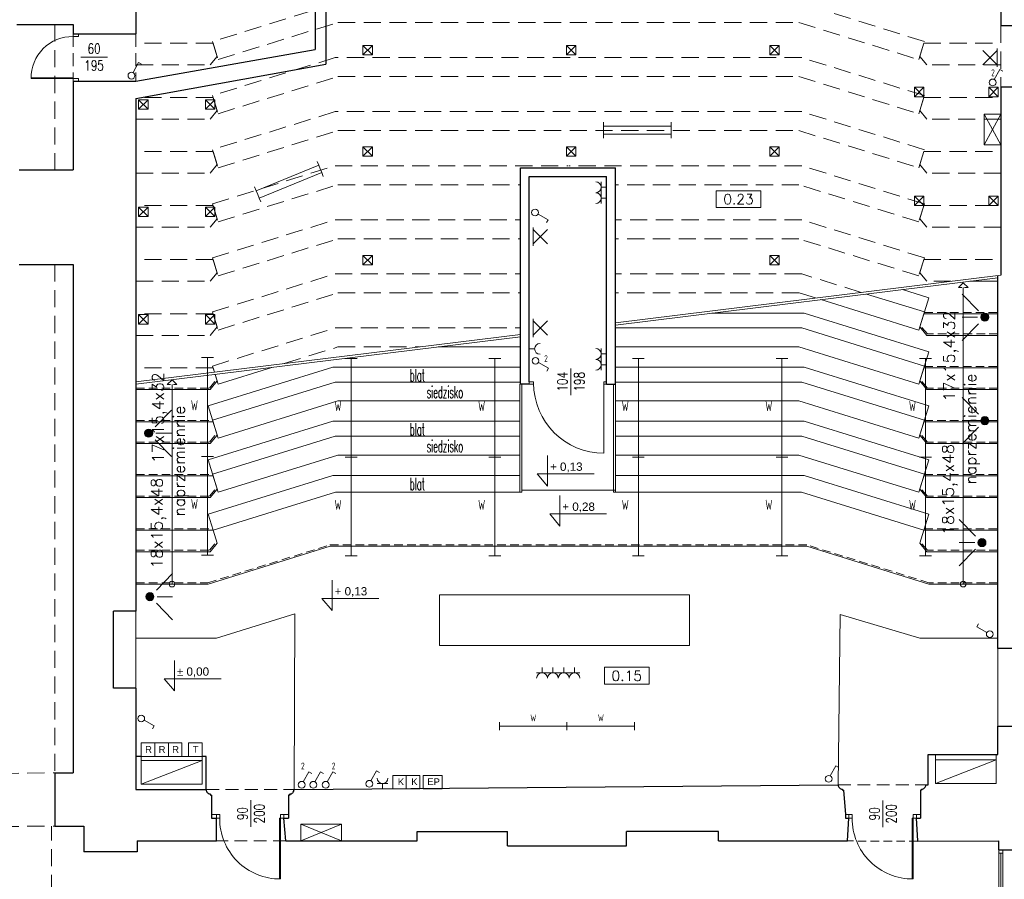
# Model space of a CAD drawing. Header units: millimetres. Extents: x 7052 to 69970, y -1719 to 15326.
# Tile 11 of 160: x 18466 to 19923, y 1283 to 2554. Entities that reach past the tile are written whole.
import ezdxf

# ---------------------------------------------------------------- set-up
doc = ezdxf.new("R2010")
doc.units = ezdxf.units.MM
doc.linetypes.add('HIDDEN', pattern=[9.525, 6.35, -3.175])
for name, color, linetype, lineweight in [('m_cienka', 7, 'Continuous', 5), ('m_drewno', 7, 'Continuous', 9), ('m_elektryka', 10, 'Continuous', 5), ('m_stolarka', 7, 'Continuous', 9), ('m_tekst', 7, 'Continuous', 13), ('m_went+klima', 1, 'Continuous', 5), ('m_wentylacja', 7, 'Continuous', 5), ('m_widok', 7, 'Continuous', 9), ('m_ściany', 7, 'Continuous', 30), ('mr_opis_bialy', 7, 'Continuous', 9)]:
    doc.layers.add(name, color=color, linetype=linetype, lineweight=lineweight)
doc.styles.add('DIM', font='dim', dxfattribs={"width": 0.75})
doc.styles.add('ROMANS', font='Romans.shx', dxfattribs={"height": 0.2})
doc.styles.get("Standard").update_dxf_attribs({"font": 'arial.ttf'})
doc.styles.add('styl1', font='simplex.shx', dxfattribs={"width": 0.75})
doc.styles.add('TABELKA', font='arial.ttf')
doc.styles.add('XFINE', font='tahoma.ttf')

# ---------------------------------------------------------------- blocks, each defined once
blk = doc.blocks.new('drzwi 79')
at = {"layer": 'm_stolarka', "color": 0}
for p, q in [((-6.5, -5), (-6.5, -84)), ((-5, -5), (-5, -84))]:
    blk.add_line(p, q, dxfattribs=at)
for points in [[(-89, -5), (-84, -5), (-84, 5), (-89, 5)], [(-5, -5), (0, -5), (0, 5), (-5, 5)]]:
    blk.add_lwpolyline(points, close=True, dxfattribs=at)
blk.add_arc((-6, -6), 78, 179.2623, 270.7377, dxfattribs=at)
blk = doc.blocks.new('SKRZ7')
at = {"layer": 'm_stolarka', "color": 0}
for p, q in [((-212773.8, 101585.9), (-212863.8, 101585.9)), ((-212773.8, 101584.4), (-212863.8, 101584.4)), ((-212773.8, 101584.4), (-212773.8, 101585.9))]:
    blk.add_line(p, q, dxfattribs=at)
blk.add_arc((-212775, 101585.5), 88.9, 89.2623, 180.7377, dxfattribs=at)
blk = doc.blocks.new('KOTA')
for p, q in [((0, 0), (0, 50)), ((-16.6, 20), (76.8, 20)), ((-16.6, 20), (0, 0))]:
    blk.add_line(p, q)
at = {"style": 'TABELKA', "flags": 4}
blk.add_attdef('POZIOM', (1.4, 25), '', height=13.7, rotation=360, dxfattribs=at)
blk = doc.blocks.new('świetlówka 2')
at = {"layer": 'm_elektryka', "color": 0, "ltscale": 0.4}
for p, q in [((-100, -6), (-100, 0)), ((0, -6), (0, 0)), ((-100, -6), (0, -6)), ((-100, -12), (-100, -6)), ((-100, -18), (-100, -12)), ((0, -12), (0, -6)), ((0, -18), (0, -12)), ((-100, -18), (0, -18)), ((-100, -24), (-100, -18)), ((0, -24), (0, -18))]:
    blk.add_line(p, q, dxfattribs=at)
blk = doc.blocks.new('oprawa ścienna')
at = {"layer": 'm_elektryka', "color": 0}
for p, q in [((10.6, 10.6), (-10.6, -10.6)), ((-10.6, 10.6), (10.6, -10.6))]:
    blk.add_line(p, q, dxfattribs=at)
at = {"layer": 'm_elektryka', "color": 0, "ltscale": 0.4}
blk.add_line((10.6, 13.6), (10.6, -13.6), dxfattribs=at)
blk = doc.blocks.new('gniazdo z u')
at = {"layer": 'm_elektryka', "color": 0}
for p, q in [((-20, -10), (0, -10)), ((-10, -20), (-10, -10))]:
    blk.add_line(p, q, dxfattribs=at)
blk.add_arc((-10, 0), 10, 180, 0, dxfattribs=at)
blk = doc.blocks.new('właczn ik pojedynczy')
at = {"layer": 'm_elektryka', "color": 0}
for p in [(-12.4, 12.7), (0, 0)]:
    blk.add_line(p, (-14.8, 8.3), dxfattribs=at)
blk.add_circle((4.4, -2.4), 5, dxfattribs=at)
blk = doc.blocks.new('świetlówka 1')
at = {"layer": 'm_elektryka', "color": 0, "ltscale": 0.4}
for p, q in [((0, 0), (0, 6)), ((0, 0), (100, 0)), ((0, -6), (0, 0)), ((100, 0), (100, 6)), ((100, -6), (100, 0))]:
    blk.add_line(p, q, dxfattribs=at)

msp = doc.modelspace()

# ---------------------------------------------------------------- hatches: boundary and pattern name
at = {"layer": 'm_elektryka'}
h = msp.add_hatch(color=0, dxfattribs=at)
h.dxf.hatch_style = 1
h.paths.add_polyline_path([(19900.2, 2114.3, 1), (19888.2, 2114.3, 1)])
h = msp.add_hatch(color=0, dxfattribs=at)
h.dxf.hatch_style = 1
h.paths.add_polyline_path([(19900.2, 1961.3, 1), (19888.2, 1961.3, 1)])
h = msp.add_hatch(color=0, dxfattribs=at)
h.dxf.hatch_style = 1
h.paths.add_polyline_path([(18650.9, 1942.7, 1), (18662.9, 1942.7, 1)])
h = msp.add_hatch(color=0, dxfattribs=at)
h.dxf.hatch_style = 1
h.paths.add_polyline_path([(19895.9, 1780.9, 1), (19883.9, 1780.9, 1)])
h = msp.add_hatch(color=0, dxfattribs=at)
h.dxf.hatch_style = 1
h.paths.add_polyline_path([(18652.7, 1700.9, 1), (18664.7, 1700.9, 1)])

# ---------------------------------------------------------------- linework, layer by layer
at = {"layer": 'm_cienka', "color": 0, "linetype": 'HIDDEN', "ltscale": 4}
for p, q in [((18518, 2547.5), (18518, 2332.5)), ((19918, 2545.5), (19918, 2454.5)), ((18518, 2192.5), (18518, 1440.5)), ((18363, 1438.5), (18518, 1440.5)), ((18363, 1360.5), (18518, 1361.5)), ((18513, 1035.5), (18513, 1361.5))]:
    msp.add_line(p, q, dxfattribs=at)
at = {"layer": 'm_cienka', "color": 0, "linetype": 'HIDDEN', "ltscale": 3}
for p, q in [((18545, 2533.5), (18545, 2463.5)), ((18638, 2533.5), (18638, 2463.5))]:
    msp.add_line(p, q, dxfattribs=at)
at = {"layer": 'm_cienka', "color": 0, "ltscale": 2}
for p, q in [((18974, 2502.5), (18988, 2516.5)), ((18974, 2516.5), (18988, 2502.5)), ((19275, 2502.5), (19289, 2516.5)), ((19275, 2516.5), (19289, 2502.5)), ((19576, 2502.5), (19590, 2516.5)), ((19576, 2516.5), (19590, 2502.5)), ((18595.9, 2499.2), (18556.3, 2499.2)), ((19790, 2440.5), (19804, 2454.5)), ((19790, 2454.5), (19804, 2440.5)), ((19900, 2440.5), (19914, 2454.5)), ((19900, 2454.5), (19914, 2440.5)), ((18656, 2422.1), (18642, 2436.1)), ((18656, 2436.1), (18642, 2422.1)), ((18755, 2422.1), (18741, 2436.1)), ((18755, 2436.1), (18741, 2422.1)), ((18974, 2352.6), (18988, 2366.6)), ((18974, 2366.6), (18988, 2352.6)), ((19275, 2352.6), (19289, 2366.6)), ((19275, 2366.6), (19289, 2352.6)), ((19576, 2352.6), (19590, 2366.6)), ((19576, 2366.6), (19590, 2352.6)), ((19790, 2279.5), (19804, 2293.5)), ((19790, 2293.5), (19804, 2279.5)), ((19900, 2279.5), (19914, 2293.5)), ((19900, 2293.5), (19914, 2279.5)), ((18656, 2263.1), (18642, 2277.1)), ((18656, 2277.1), (18642, 2263.1)), ((18755, 2263.1), (18741, 2277.1)), ((18755, 2277.1), (18741, 2263.1)), ((18974, 2191.6), (18988, 2205.6)), ((18974, 2205.6), (18988, 2191.6)), ((19576, 2191.6), (19590, 2205.6)), ((19576, 2205.6), (19590, 2191.6)), ((19347.5, 2106.2), (19918, 2176.6)), ((19347.5, 2102.8), (19913.5, 2172.6)), ((19862.3, 1719.5), (19862.3, 2158.2)), ((19811.2, 2143.2), (19796.4, 2095.4)), ((18656, 2104.1), (18642, 2118.1)), ((18656, 2118.1), (18642, 2104.1)), ((18755, 2104.1), (18741, 2118.1)), ((18755, 2118.1), (18741, 2104.1)), ((18638, 2018.6), (19207, 2088.9)), ((18638, 2015.2), (19207, 2085.4)), ((19811.2, 2063.2), (19796.4, 2015.4)), ((19281.6, 2038.6), (19281.6, 1999.1)), ((18691.4, 1719.5), (18691.4, 2014.6)), ((19206, 2015.5), (19206, 1855.4)), ((19344.5, 1855.4), (19344.5, 2015.5)), ((19347.5, 2015.5), (19347.5, 1855.4)), ((18744.8, 1983.2), (18759.6, 1935.4)), ((19811.2, 1983.2), (19796.4, 1935.4)), ((18744.8, 1903.2), (18759.6, 1855.4)), ((19811.2, 1903.2), (19796.4, 1855.4)), ((19209, 1858.4), (19347.5, 1858.4)), ((19622.8, 1855.4), (19344.5, 1855.4)), ((19803.8, 1799.2), (19622.8, 1855.4)), ((19811.2, 1823.2), (19803.8, 1799.2)), ((19811.1, 1719.5), (19630.7, 1775.5)), ((19913.5, 1719.5), (19811.1, 1719.5)), ((18638, 1679.5), (18638, 1565.5)), ((18757, 1639.5), (18873, 1675.5)), ((18872, 1415.5), (18873, 1675.5)), ((19677, 1422.5), (19680, 1674.7)), ((19798, 1639.5), (19680, 1674.7)), ((18638, 1639.5), (18757, 1639.5)), ((19913.5, 1639.5), (19798, 1639.5)), ((19913.5, 1624.5), (19913.5, 1509.5)), ((18808.1, 1399.8), (18808.1, 1360.3)), ((19743.3, 1399.5), (19743.3, 1359.9))]:
    msp.add_line(p, q, dxfattribs=at)
at = {"layer": 'm_cienka', "color": 0}
for p, q in [((19496.7, 2301.4), (19496.7, 2276.4)), ((19562.7, 2301.4), (19496.7, 2301.4)), ((19562.7, 2276.4), (19562.7, 2301.4)), ((19496.7, 2276.4), (19562.7, 2276.4)), ((19331.3, 1596.4), (19331.3, 1571.4)), ((19397.3, 1596.4), (19331.3, 1596.4)), ((19397.3, 1571.4), (19397.3, 1596.4)), ((19331.3, 1571.4), (19397.3, 1571.4))]:
    msp.add_line(p, q, dxfattribs=at)
at = {"layer": 'm_cienka', "color": 0, "linetype": 'HIDDEN', "ltscale": 2}
for p, q in [((19804.5, 2121.5), (19913.5, 2121.5)), ((19804.5, 2041.5), (19913.5, 2041.5)), ((18638, 1961.5), (18751.5, 1961.5)), ((19804.5, 1961.5), (19913.5, 1961.5)), ((18638, 1881.5), (18751.5, 1881.5)), ((19804.5, 1881.5), (19913.5, 1881.5)), ((18638, 1801.5), (18751.5, 1801.5)), ((19804.5, 1801.5), (19913.5, 1801.5)), ((19795, 1339.4), (19691, 1339.5))]:
    msp.add_line(p, q, dxfattribs=at)
at = {"layer": 'm_cienka', "color": 0, "linetype": 'HIDDEN', "ltscale": 4}
for points in [[(19804.7, 2522.1), (19804.7, 2522.1), (19623.3, 2578.4), (18932.7, 2578.4), (18751.3, 2522.1), (18751.3, 2522.1)], [(18751.3, 2522.1), (18759.6, 2495.4), (18937, 2550.4), (19619, 2550.4), (19796.4, 2495.4), (19804.7, 2522.1)], [(18638, 2487.5), (18747.7, 2487.5), (18758.2, 2500), (18752.1, 2519.5), (18638, 2519.5)], [(19918, 2487.5), (19808.3, 2487.5), (19797.8, 2500), (19803.9, 2519.5), (19918, 2519.5)], [(19804.7, 2442.1), (19804.7, 2442.1), (19623.3, 2498.4), (18932.7, 2498.4), (18751.3, 2442.1), (18751.3, 2442.1)], [(18751.3, 2442.1), (18759.6, 2415.4), (18937, 2470.4), (19619, 2470.4), (19796.4, 2415.4), (19804.7, 2442.1)], [(18638, 2407.5), (18747.7, 2407.5), (18758.2, 2420), (18752.1, 2439.5), (18645.8, 2439.5)], [(19918, 2407.5), (19808.3, 2407.5), (19797.8, 2420), (19803.9, 2439.5), (19918, 2439.5)], [(19804.7, 2362.1), (19804.7, 2362.1), (19623.3, 2418.4), (18932.7, 2418.4), (18751.3, 2362.1), (18751.3, 2362.1)], [(18751.3, 2362.1), (18759.6, 2335.4), (18937, 2390.4), (19619, 2390.4), (19796.4, 2335.4), (19804.7, 2362.1)], [(18638, 2327.5), (18747.7, 2327.5), (18758.2, 2340), (18752.1, 2359.5), (18638, 2359.5)], [(19918, 2327.5), (19808.3, 2327.5), (19797.8, 2340), (19803.9, 2359.5), (19918, 2359.5)], [(18751.3, 2282.1), (18751.3, 2282.1), (18932.7, 2338.4), (19277.3, 2338.4)], [(19804.7, 2282.1), (19804.7, 2282.1), (19623.3, 2338.4), (19278.7, 2338.4)], [(18751.3, 2282.1), (18759.6, 2255.4), (18937, 2310.4), (19207, 2310.4)], [(19804.7, 2282.1), (19796.4, 2255.4), (19619, 2310.4), (19347.5, 2310.4)], [(18638, 2247.5), (18747.7, 2247.5), (18758.2, 2260), (18752.1, 2279.5), (18638, 2279.5)], [(19918, 2247.5), (19808.3, 2247.5), (19797.8, 2260), (19803.9, 2279.5), (19918, 2279.5)], [(18751.3, 2202.1), (18751.3, 2202.1), (18932.7, 2258.4), (19207, 2258.4)], [(19804.7, 2202.1), (19804.7, 2202.1), (19623.3, 2258.4), (19347.5, 2258.4)], [(18751.3, 2202.1), (18759.6, 2175.4), (18937, 2230.4), (19207, 2230.4)], [(19804.7, 2202.1), (19796.4, 2175.4), (19619, 2230.4), (19347.5, 2230.4)], [(18638, 2167.5), (18747.7, 2167.5), (18758.2, 2180), (18752.1, 2199.5), (18638, 2199.5)], [(19844, 2167.5), (19808.3, 2167.5), (19797.8, 2180), (19803.9, 2199.5), (19918, 2199.5)], [(18751.3, 2122.1), (18751.3, 2122.1), (18932.7, 2178.4), (19207, 2178.4)], [(19711.2, 2151.1), (19623.3, 2178.4), (19347.5, 2178.4)], [(18751.3, 2122.1), (18759.6, 2095.4), (18937, 2150.4), (19207, 2150.4)], [(19643.7, 2142.8), (19619, 2150.4), (19347.5, 2150.4)], [(18638, 2087.5), (18747.7, 2087.5), (18758.2, 2100), (18752.1, 2119.5), (18638, 2119.5)], [(18751.3, 2042.1), (18751.3, 2042.1), (18932.7, 2098.4), (19207, 2098.4)], [(18857.4, 2045.7), (18937, 2070.4), (19057.5, 2070.4)], [(18751.3, 2042.1), (18754.2, 2033)], [(18754.2, 2033), (18752.1, 2039.5), (18638, 2039.5)]]:
    msp.add_lwpolyline(points, dxfattribs=at)
at = {"layer": 'm_cienka', "color": 0}
for points in [[(19860.3, 2158.2), (19855.1, 2158.2), (19862.3, 2165.4), (19869.5, 2158.2), (19864.3, 2158.2)], [(18689.4, 2014.6), (18684.2, 2014.6), (18691.4, 2021.8), (18698.6, 2014.6), (18693.4, 2014.6)]]:
    msp.add_lwpolyline(points, dxfattribs=at)
at = {"layer": 'm_cienka', "color": 0, "ltscale": 2}
for points in [[(19913.5, 2167.5), (19871.8, 2167.5)], [(19804.7, 2122.1), (19804.7, 2122.1), (19719.2, 2148.6)], [(19811.2, 2143.2), (19772.3, 2155.2)], [(19804.7, 2122.1), (19796.4, 2095.4), (19651.6, 2140.3)], [(19811.2, 2063.2), (19626.6, 2120.4), (19490.3, 2120.4)], [(19913.5, 2087.5), (19808.3, 2087.5), (19797.8, 2100), (19803.9, 2119.5), (19913.5, 2119.5)], [(19804.7, 2042.1), (19804.7, 2042.1), (19623.3, 2098.4), (19347.5, 2098.4)], [(19085.3, 2070.4), (19207, 2070.4)], [(19804.7, 2042.1), (19796.4, 2015.4), (19619, 2070.4), (19347.5, 2070.4)], [(18744.8, 1983.2), (18929.4, 2040.4), (19207, 2040.4)], [(18755.2, 2029.7), (18759.6, 2015.4), (18839, 2040)], [(19811.2, 1983.2), (19626.6, 2040.4), (19347.5, 2040.4)], [(18638, 2007.5), (18747.7, 2007.5), (18758.2, 2020), (18755.2, 2029.7)], [(19913.5, 2007.5), (19808.3, 2007.5), (19797.8, 2020), (19803.9, 2039.5), (19913.5, 2039.5)], [(18744.8, 1823.2), (18752.2, 1799.2), (18933.2, 1855.4), (19209, 1855.4), (19209, 2015.5)], [(18751.3, 1962.1), (18751.3, 1962.1), (18932.7, 2018.4), (19207, 2018.4)], [(19804.7, 1962.1), (19804.7, 1962.1), (19623.3, 2018.4), (19347.5, 2018.4)], [(18751.3, 1962.1), (18759.6, 1935.4), (18937, 1990.4), (19206, 1990.4)], [(19804.7, 1962.1), (19796.4, 1935.4), (19619, 1990.4), (19347.5, 1990.4)], [(18638, 1927.5), (18747.7, 1927.5), (18758.2, 1940), (18752.1, 1959.5), (18638, 1959.5)], [(18744.8, 1903.2), (18929.4, 1960.4), (19206, 1960.4)], [(19811.2, 1903.2), (19626.6, 1960.4), (19347.5, 1960.4)], [(19913.5, 1927.5), (19808.3, 1927.5), (19797.8, 1940), (19803.9, 1959.5), (19913.5, 1959.5)], [(18751.3, 1882.1), (18751.3, 1882.1), (18932.7, 1938.4), (19206, 1938.4)], [(19804.7, 1882.1), (19804.7, 1882.1), (19623.3, 1938.4), (19347.5, 1938.4)], [(18751.3, 1882.1), (18759.6, 1855.4), (18937, 1910.4), (19206, 1910.4)], [(19804.7, 1882.1), (19796.4, 1855.4), (19619, 1910.4), (19347.5, 1910.4)], [(18744.8, 1823.2), (18929.4, 1880.4), (19206, 1880.4)], [(19811.2, 1823.2), (19626.6, 1880.4), (19347.5, 1880.4)], [(18638, 1847.5), (18747.7, 1847.5), (18758.2, 1860), (18752.1, 1879.5), (18638, 1879.5)], [(19913.5, 1847.5), (19808.3, 1847.5), (19797.8, 1860), (19803.9, 1879.5), (19913.5, 1879.5)], [(18638, 1767.5), (18747.7, 1767.5), (18758.2, 1780), (18752.1, 1799.5), (18638, 1799.5)], [(19913.5, 1767.5), (19808.3, 1767.5), (19797.8, 1780), (19803.9, 1799.5), (19913.5, 1799.5)], [(18638, 1719.5), (18744.9, 1719.5), (18925.3, 1775.5), (19278, 1775.5)], [(19913.5, 1719.5), (19811.1, 1719.5), (19630.7, 1775.5), (19278, 1775.5)]]:
    msp.add_lwpolyline(points, dxfattribs=at)
at = {"layer": 'm_cienka', "color": 0, "linetype": 'HIDDEN', "ltscale": 2}
for points in [[(19913.5, 2089.5), (19809.2, 2089.5), (19798.5, 2102.2)], [(18638, 2009.5), (18746.8, 2009.5), (18757.5, 2022.2)], [(19913.5, 2009.5), (19809.2, 2009.5), (19798.5, 2022.2)], [(18638, 1929.5), (18746.8, 1929.5), (18757.5, 1942.2)], [(19913.5, 1929.5), (19809.2, 1929.5), (19798.5, 1942.2)], [(18638, 1849.5), (18746.8, 1849.5), (18757.5, 1862.2)], [(19913.5, 1849.5), (19809.2, 1849.5), (19798.5, 1862.2)], [(18638, 1769.5), (18746.8, 1769.5), (18757.5, 1782.2)], [(19913.5, 1769.5), (19809.2, 1769.5), (19798.5, 1782.2)], [(18638, 1721.5), (18744.6, 1721.5), (18925, 1777.5), (19278, 1777.5)], [(19913.5, 1721.5), (19811.4, 1721.5), (19631, 1777.5), (19278, 1777.5)]]:
    msp.add_lwpolyline(points, dxfattribs=at)
at = {"layer": 'm_cienka', "color": 0, "ltscale": 2}
msp.add_lwpolyline([(19087, 1628.5), (19457, 1628.5), (19457, 1703.5), (19087, 1703.5)], close=True, dxfattribs=at)
for centre in [(18691.4, 1719.5), (19862.3, 1719.5)]:
    msp.add_circle(centre, 4.25, dxfattribs=at)
at = {"layer": 'm_drewno', "color": 0, "ltscale": 2}
for points in [[(18974, 2516.5), (18974, 2502.5), (18988, 2502.5), (18988, 2516.5)], [(19275, 2516.5), (19275, 2502.5), (19289, 2502.5), (19289, 2516.5)], [(19576, 2516.5), (19576, 2502.5), (19590, 2502.5), (19590, 2516.5)], [(19790, 2454.5), (19790, 2440.5), (19804, 2440.5), (19804, 2454.5)], [(19900, 2454.5), (19900, 2440.5), (19914, 2440.5), (19914, 2454.5)], [(18656, 2436.1), (18656, 2422.1), (18642, 2422.1), (18642, 2436.1)], [(18755, 2436.1), (18755, 2422.1), (18741, 2422.1), (18741, 2436.1)], [(18974, 2366.6), (18974, 2352.6), (18988, 2352.6), (18988, 2366.6)], [(19275, 2366.6), (19275, 2352.6), (19289, 2352.6), (19289, 2366.6)], [(19576, 2366.6), (19576, 2352.6), (19590, 2352.6), (19590, 2366.6)], [(19790, 2293.5), (19790, 2279.5), (19804, 2279.5), (19804, 2293.5)], [(19900, 2293.5), (19900, 2279.5), (19914, 2279.5), (19914, 2293.5)], [(18656, 2277.1), (18656, 2263.1), (18642, 2263.1), (18642, 2277.1)], [(18755, 2277.1), (18755, 2263.1), (18741, 2263.1), (18741, 2277.1)], [(18974, 2205.6), (18974, 2191.6), (18988, 2191.6), (18988, 2205.6)], [(19576, 2205.6), (19576, 2191.6), (19590, 2191.6), (19590, 2205.6)], [(18656, 2118.1), (18656, 2104.1), (18642, 2104.1), (18642, 2118.1)], [(18755, 2118.1), (18755, 2104.1), (18741, 2104.1), (18741, 2118.1)]]:
    msp.add_lwpolyline(points, close=True, dxfattribs=at)
at = {"layer": 'm_elektryka', "color": 0}
for p, q in [((19918, 2414.5), (19893, 2414.5)), ((19893, 2414.5), (19893, 2369.5)), ((19918, 2369.5), (19893, 2414.5)), ((19893, 2369.5), (19918, 2414.5)), ((19918, 2414.5), (19918, 2369.5)), ((19893, 2369.5), (19918, 2369.5)), ((19884.7, 2124), (19860.6, 2148.5)), ((19883.5, 2114.3), (19860.6, 2114.3)), ((19884.7, 2104.6), (19860.6, 2080.1)), ((19220, 2067.5), (19228, 2067.5)), ((19884.7, 1971), (19860.6, 1995.5)), ((18666.4, 1952.4), (18690.5, 1976.9)), ((19883.5, 1961.3), (19860.6, 1961.3)), ((18667.6, 1942.7), (18690.5, 1942.7)), ((19884.7, 1951.6), (19860.6, 1927.1)), ((18666.4, 1933), (18690.5, 1908.5)), ((19880.4, 1790.6), (19856.3, 1815.1)), ((19879.2, 1780.9), (19856.3, 1780.9)), ((19880.4, 1771.2), (19856.3, 1746.7)), ((18668.2, 1710.6), (18692.3, 1735.1)), ((18668.2, 1691.2), (18692.3, 1666.7)), ((18669.4, 1700.9), (18692.3, 1700.9)), ((18736, 1484.5), (18716, 1484.5)), ((18716, 1484.5), (18716, 1464.5)), ((18736, 1464.5), (18736, 1484.5)), ((18716, 1464.5), (18736, 1464.5)), ((19091, 1436.6), (19063, 1436.6)), ((19063, 1436.6), (19063, 1416.6)), ((19091, 1416.6), (19091, 1436.6)), ((19063, 1416.6), (19091, 1416.6)), ((18882, 1339.5), (18882, 1364.5)), ((18882, 1364.5), (18942, 1364.5)), ((18942, 1339.5), (18882, 1364.5)), ((18882, 1339.5), (18942, 1364.5)), ((18942, 1364.5), (18942, 1339.5)), ((18942, 1339.5), (18882, 1339.5))]:
    msp.add_line(p, q, dxfattribs=at)
for centre in [(19894.2, 2114.3), (19894.2, 1961.3), (18656.9, 1942.7), (19889.9, 1780.9), (18658.7, 1700.9)]:
    msp.add_circle(centre, 6, dxfattribs=at)
msp.add_arc((19236, 2067.5), 8, 90, 270, dxfattribs=at)
at = {"layer": 'm_stolarka', "color": 0, "ltscale": 2}
for p, q in [((19220, 2018.5), (19226.5, 2018.5)), ((19220, 2015.5), (19226.5, 2015.5)), ((19330.5, 2018.5), (19334.5, 2018.5)), ((19330.5, 2015.5), (19334.5, 2015.5)), ((18750, 1378.5), (18762, 1378.5)), ((18757, 1373.5), (18757, 1378.5)), ((18757, 1373.5), (18762, 1373.5)), ((18762, 1373.5), (18762, 1378.5)), ((18852, 1378.5), (18864, 1378.5)), ((18852, 1373.5), (18852, 1378.5)), ((18852, 1373.5), (18857, 1373.5)), ((18857, 1373.5), (18857, 1378.5)), ((19688, 1378.5), (19698, 1378.5)), ((19693, 1373.5), (19693, 1378.5)), ((19693, 1373.5), (19698, 1373.5)), ((19698, 1373.5), (19698, 1378.5)), ((19788, 1378.5), (19799, 1378.5)), ((19788, 1373.5), (19788, 1378.5)), ((19788, 1373.5), (19793, 1373.5)), ((19793, 1373.5), (19793, 1378.5)), ((19915, 1326.5), (19915, 1244.5)), ((19921, 1326.5), (19921, 1244.5)), ((19915, 1321.5), (19921, 1321.5)), ((19918, 1321.5), (19918, 1249.5))]:
    msp.add_line(p, q, dxfattribs=at)
at = {"layer": 'm_stolarka', "color": 0, "ltscale": 3}
for p, q in [((19220, 2018.5), (19220, 2015.5)), ((19226.5, 2018.5), (19226.5, 2015.5)), ((19330.5, 2018.5), (19330.5, 2015.5)), ((19330.5, 2017), (19330.5, 1913))]:
    msp.add_line(p, q, dxfattribs=at)
msp.add_arc((19330.5, 2017), 104, 180, 270, dxfattribs=at)
at = {"layer": 'm_went+klima', "color": 0}
for p, q in [((18646, 1464.5), (18646, 1484.5)), ((18666, 1484.5), (18646, 1484.5)), ((18646, 1484.5), (18646, 1464.5)), ((18666, 1464.5), (18666, 1484.5)), ((18666, 1464.5), (18666, 1484.5)), ((18686, 1484.5), (18666, 1484.5)), ((18666, 1484.5), (18666, 1464.5)), ((18686, 1464.5), (18686, 1484.5)), ((18686, 1464.5), (18686, 1484.5)), ((18706, 1484.5), (18686, 1484.5)), ((18686, 1484.5), (18686, 1464.5)), ((18706, 1464.5), (18706, 1484.5)), ((18646, 1464.5), (18666, 1464.5)), ((18666, 1464.5), (18686, 1464.5)), ((18686, 1464.5), (18706, 1464.5)), ((19038, 1436.6), (19018, 1436.6)), ((19018, 1436.6), (19018, 1416.6)), ((19038, 1416.6), (19038, 1436.6)), ((19058, 1436.6), (19038, 1436.6)), ((19038, 1436.6), (19038, 1416.6)), ((19058, 1416.6), (19058, 1436.6)), ((19018, 1416.6), (19038, 1416.6)), ((19038, 1416.6), (19058, 1416.6))]:
    msp.add_line(p, q, dxfattribs=at)
at = {"layer": 'm_wentylacja', "color": 0, "ltscale": 2}
for p, q in [((18646, 1458.5), (18646, 1464.5)), ((18646, 1464.5), (18736, 1464.5)), ((18736, 1458.5), (18646, 1423.5)), ((18736, 1458.5), (18736, 1464.5)), ((19821, 1459.5), (19821, 1467.5)), ((19821, 1467.5), (19911, 1467.5)), ((19911, 1459.5), (19821, 1424.5)), ((19911, 1459.5), (19911, 1467.5))]:
    msp.add_line(p, q, dxfattribs=at)
for points in [[(18736, 1458.5), (18736, 1423.5), (18646, 1423.5), (18646, 1458.5)], [(19911, 1459.5), (19911, 1424.5), (19821, 1424.5), (19821, 1459.5)]]:
    msp.add_lwpolyline(points, close=True, dxfattribs=at)
at = {"layer": 'm_widok', "color": 0, "linetype": 'HIDDEN', "ltscale": 3}
for p, q in [((18742, 1415.5), (18872, 1415.5)), ((19677, 1422.5), (19807, 1422.5)), ((18860, 1339.5), (18757, 1339.5))]:
    msp.add_line(p, q, dxfattribs=at)
at = {"layer": 'm_ściany', "color": 0, "ltscale": 2}
for p, q in [((19918, 3220.5), (19918, 2545.5)), ((18638, 2683.5), (18638, 2533.5)), ((18903, 2579.5), (18903, 2510.5)), ((18462, 2547.5), (18545, 2547.5)), ((18545, 2547.5), (18545, 2533.5)), ((19940, 2545.5), (19918, 2545.5)), ((18545, 2533.5), (18638, 2533.5)), ((18638, 2463.5), (18903, 2510.5)), ((18638, 2438.1), (18919, 2488.5)), ((18545, 2463.5), (18545, 2332.5)), ((18545, 2463.5), (18638, 2463.5)), ((19940, 2454.5), (19918, 2454.5)), ((18638, 2438.1), (18638, 1679.5)), ((18465, 2332.5), (18545, 2332.5)), ((18465, 2192.5), (18545, 2192.5)), ((18545, 2192.5), (18545, 1440.5)), ((18605, 1565.5), (18605, 1679.5)), ((18638, 1679.5), (18605, 1679.5)), ((18638, 1565.5), (18605, 1565.5)), ((18638, 1565.5), (18638, 1415.5)), ((18646, 1464.5), (18638, 1464.5)), ((18742, 1464.5), (18736, 1464.5)), ((18742, 1415.5), (18742, 1464.5)), ((18518, 1440.5), (18545, 1440.5)), ((18518, 1440.5), (18518, 1361.5)), ((18638, 1415.5), (18742, 1415.5)), ((18872, 1415.5), (19677, 1422.5)), ((19683.5, 1416), (19683.5, 1414.5)), ((19683.5, 1414.5), (19685, 1414.5)), ((19685, 1414.5), (19688, 1378.5)), ((19800.5, 1414.5), (19799, 1414.5)), ((19799, 1414.5), (19799, 1373.5)), ((19800.5, 1416), (19800.5, 1414.5)), ((18748.5, 1409), (18748.5, 1407.5)), ((18748.5, 1407.5), (18750, 1407.5)), ((18750, 1407.5), (18750, 1373.5)), ((18865.5, 1407.5), (18864, 1407.5)), ((18864, 1407.5), (18864, 1373.5)), ((18865.5, 1409), (18865.5, 1407.5)), ((18750, 1373.5), (18757, 1373.5)), ((18757, 1339.5), (18757, 1373.5)), ((18860, 1339.5), (18857, 1373.5)), ((18857, 1373.5), (18864, 1373.5)), ((19688, 1373.5), (19693, 1373.5)), ((19691, 1339.5), (19693, 1373.5)), ((19795, 1339.5), (19793, 1373.5)), ((19793, 1373.5), (19799, 1373.5)), ((18518, 1361.5), (18561, 1361.5)), ((18561, 1361.5), (18561, 1323.5)), ((19054, 1339.5), (19054, 1353.5)), ((19054, 1353.5), (19188, 1353.5)), ((19188, 1332.5), (19188, 1353.5)), ((19364, 1332.5), (19364, 1353.5)), ((19500, 1353.5), (19364, 1353.5)), ((19500, 1339.5), (19500, 1353.5)), ((18640, 1339.5), (18640, 1323.5)), ((18640, 1339.5), (18757, 1339.5)), ((18860, 1339.5), (19054, 1339.5)), ((19188, 1332.5), (19364, 1332.5)), ((19500, 1339.5), (19691, 1339.5)), ((19795, 1339.4), (19915, 1339.5)), ((19915, 1326.5), (19915, 1339.5)), ((19915, 1326.5), (19999, 1326.5)), ((18640, 1323.5), (18561, 1323.5))]:
    msp.add_line(p, q, dxfattribs=at)
at = {"layer": 'm_ściany', "color": 0}
msp.add_line((18919, 2672.5), (18919, 2488.5), dxfattribs=at)
at = {"layer": 'm_ściany', "color": 0, "ltscale": 3}
for p, q in [((19918, 2454.5), (19918, 2176.6)), ((19207, 2015.5), (19207, 2335.5)), ((19207, 2335.5), (19347.5, 2335.5)), ((19347.5, 2015.5), (19347.5, 2335.5)), ((19220, 2018.5), (19220, 2322.5)), ((19220, 2322.5), (19334.5, 2322.5)), ((19334.5, 2015.5), (19334.5, 2322.5)), ((19913.5, 1624.5), (19913.5, 2176.1)), ((19220, 2015.5), (19207, 2015.5)), ((19334.5, 2015.5), (19347.5, 2015.5)), ((19946.5, 1624.5), (19913.5, 1624.5)), ((19913.5, 1467.5), (19913.5, 1509.5)), ((19913.5, 1509.5), (19946.5, 1509.5)), ((19810.3, 1422.5), (19810.3, 1467.5)), ((19810.3, 1467.5), (19913.5, 1467.5)), ((19807, 1422.5), (19810.3, 1422.5)), ((19688, 1378.5), (19688, 1373.5))]:
    msp.add_line(p, q, dxfattribs=at)
at = {"layer": 'm_ściany', "color": 0, "ltscale": 2}
for centre, start, end in [((18748.5, 1415.5), 179.9559, 270.0441), ((18865.5, 1415.5), 269.9559, 0.0441), ((19683.5, 1422.5), 179.9559, 270.0441), ((19800.5, 1422.5), 269.9559, 0.0441)]:
    msp.add_arc(centre, 6.49, start, end, dxfattribs=at)

# ---------------------------------------------------------------- block references
at = {"layer": 'm_elektryka', "color": 0}
for name, p in [('oprawa ścienna', (19901.7, 2498.1)), ('świetlówka 2', (19429.8, 2403.1)), ('właczn ik pojedynczy', (19897.1, 1647.9)), ('świetlówka 1', (19175.8, 1509.5)), ('świetlówka 1', (19275.8, 1509.5))]:
    msp.add_blockref(name, p, dxfattribs=at)
for name, p, rotation in [('właczn ik pojedynczy', (18633.7, 2476.1), 270), ('właczn ik pojedynczy', (19908.2, 2466.1), 270), ('świetlówka 2', (18906.2, 2344.9), 22.22295477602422), ('właczn ik pojedynczy', (19233, 2266.9), 180), ('oprawa ścienna', (19236.5, 2233.3), 180), ('oprawa ścienna', (19236.5, 2098.3), 180), ('właczn ik pojedynczy', (19233.7, 2047.4), 180), ('właczn ik pojedynczy', (18650.3, 1518.3), 180), ('właczn ik pojedynczy', (18985.8, 1428.6), 270), ('właczn ik pojedynczy', (19665.5, 1435.8), 270), ('właczn ik pojedynczy', (18885.7, 1427.1), 270), ('właczn ik pojedynczy', (18902.9, 1427.1), 270), ('właczn ik pojedynczy', (18921.2, 1427.1), 270)]:
    msp.add_blockref(name, p, dxfattribs=dict(at, rotation=rotation))
for name, p, xscale, yscale, zscale, rotation in [('gniazdo z u', (19318.5, 2314.5), 0.8, 0.8, 0.8, 90), ('gniazdo z u', (19318.5, 2298.5), 0.8, 0.8, 0.8, 90), ('świetlówka 1', (18744, 1908.5), 1.46, 1.46, 1.46, 90), ('gniazdo z u', (19318.5, 2068), 0.8, 0.8, 0.8, 90), ('świetlówka 1', (18956.5, 1907.4), 1.46, 1.46, 1.46, 90), ('świetlówka 1', (19169, 1907.4), 1.46, 1.46, 1.46, 90), ('gniazdo z u', (19318.5, 2052), 0.8, 0.8, 0.8, 90), ('świetlówka 1', (19381.5, 1907.4), 1.46, 1.46, 1.46, 90), ('świetlówka 1', (19594, 1907.4), 1.46, 1.46, 1.46, 90), ('świetlówka 1', (19806.5, 1907.4), 1.46, 1.46, 1.46, 90), ('świetlówka 1', (18744, 1762.5), 1.46, 1.46, 1.46, 90), ('świetlówka 1', (18956.5, 1761.4), 1.46, 1.46, 1.46, 90), ('świetlówka 1', (19169, 1761.4), 1.46, 1.46, 1.46, 90), ('świetlówka 1', (19381.5, 1761.4), 1.46, 1.46, 1.46, 90), ('świetlówka 1', (19594, 1761.4), 1.46, 1.46, 1.46, 90), ('świetlówka 1', (19806.5, 1761.4), 1.46, 1.46, 1.46, 90), ('gniazdo z u', (19247, 1580.2), -0.8, 0.8, 0.8, 180), ('gniazdo z u', (19263, 1580.2), -0.8, 0.8, 0.8, 180), ('gniazdo z u', (19279, 1580.2), -0.8, 0.8, 0.8, 180), ('gniazdo z u', (19295, 1580.2), -0.8, 0.8, 0.8, 180)]:
    msp.add_blockref(name, p, dxfattribs=dict(at, xscale=xscale, yscale=yscale, zscale=zscale, rotation=rotation))
at = {"layer": 'm_elektryka', "color": 0, "xscale": 0.8, "yscale": 0.8, "zscale": 0.8}
msp.add_blockref('gniazdo z u', (19011, 1432.6), dxfattribs=at)
at = {"layer": 'm_stolarka', "color": 0, "xscale": 0.786516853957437, "yscale": 0.786516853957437, "zscale": 0.7865168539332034, "rotation": 270}
msp.add_blockref('drzwi 79', (18548.9, 2463.5), dxfattribs=at)
at = {"layer": 'm_stolarka', "color": 0, "rotation": 90}
for p in [(120436.4, 214147.3), (121372.4, 214147.3)]:
    msp.add_blockref('SKRZ7', p, dxfattribs=at)
at = {"layer": 'mr_opis_bialy', "color": 0}
ref = msp.add_blockref('KOTA', (19246.9, 1864.6), dxfattribs=dict(at, xscale=0.8999999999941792, yscale=0.8999999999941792, zscale=0.6))
ref.add_attrib('POZIOM', '+ 0,13', (19250.7, 1887.1), dxfattribs={"layer": '0', "height": 12.3, "style": 'TABELKA', "flags": 4})
ref = msp.add_blockref('KOTA', (19265.2, 1805.4), dxfattribs=dict(at, xscale=0.8999999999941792, yscale=0.8999999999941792, zscale=0.6))
ref.add_attrib('POZIOM', '+ 0,28', (19268.9, 1827.9), dxfattribs={"layer": '0', "height": 12.3, "style": 'TABELKA', "flags": 4})
ref = msp.add_blockref('KOTA', (18928.2, 1680.3), dxfattribs=dict(at, xscale=0.8999999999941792, yscale=0.8999999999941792, zscale=0.6))
ref.add_attrib('POZIOM', '+ 0,13', (18932, 1702.8), dxfattribs={"layer": '0', "height": 12.3, "style": 'TABELKA', "flags": 4})
ref = msp.add_blockref('KOTA', (18694.9, 1561.5), dxfattribs=dict(at, xscale=0.8999999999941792, yscale=0.8999999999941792, zscale=0.6))
ref.add_attrib('POZIOM', '%%p 0,00', (18698.6, 1584), dxfattribs={"layer": '0', "height": 12.3, "style": 'TABELKA', "flags": 4})

# ---------------------------------------------------------------- texts
at = {"layer": 'm_elektryka', "color": 0, "attachment_point": 1, "style": 'DIM'}
for s, width, gutter_width, insert, char_height in [('2', 54.427, 75, (19903.5, 2480.9), 10), ('2', 54.427, 75, (19242.1, 2058.1), 10), ('W', 79.463, 109.5, (18719.4, 1991.3), 14.6), ('W', 79.463, 109.5, (18931.9, 1990.2), 14.6), ('W', 79.463, 109.5, (19144.4, 1990.2), 14.6), ('W', 79.463, 109.5, (19356.9, 1990.2), 14.6), ('W', 79.463, 109.5, (19569.4, 1990.2), 14.6), ('W', 79.463, 109.5, (19781.9, 1990.2), 14.6), ('W', 79.463, 109.5, (18719.4, 1845.3), 14.6), ('W', 79.463, 109.5, (18931.9, 1844.2), 14.6), ('W', 79.463, 109.5, (19144.4, 1844.2), 14.6), ('W', 79.463, 109.5, (19356.9, 1844.2), 14.6), ('W', 79.463, 109.5, (19569.4, 1844.2), 14.6), ('W', 79.463, 109.5, (19781.9, 1844.2), 14.6), ('W', 54.427, 75, (19221.6, 1526.7), 10), ('W', 54.427, 75, (19321.6, 1526.7), 10), ('2', 54.427, 75, (18882.3, 1455.4), 10), ('2', 54.427, 75, (18927.7, 1455.4), 10)]:
    msp.add_mtext_dynamic_manual_height_columns(s, width=width, gutter_width=gutter_width, heights=[0], dxfattribs=dict(at, insert=insert, char_height=char_height))
at = {"layer": 'm_tekst', "color": 0, "ltscale": 3, "insert": (18576.1, 2499.2), "char_height": 15, "attachment_point": 5, "style": 'styl1'}
msp.add_mtext_dynamic_manual_height_columns('60\\P195', width=53.057, gutter_width=350, heights=[0], dxfattribs=at)
at = {"layer": 'm_tekst', "color": 0, "char_height": 15, "attachment_point": 5, "style": 'ROMANS'}
for s, width, heights, insert in [('0.23', 77.222, [10.5], (19529.7, 2288.9)), ('0.15', 50, [15], (19364.3, 1583.9))]:
    msp.add_mtext_dynamic_manual_height_columns(s, width=width, gutter_width=1, heights=heights, dxfattribs=dict(at, insert=insert))
at = {"layer": 'm_tekst', "color": 0, "char_height": 17, "attachment_point": 8, "rotation": 90, "style": 'XFINE'}
for s, insert in [('\\Fsimplex|c238;17x15,4x32', (19855.2, 2056.9)), ('\\Fsimplex|c238;naprzemiennie', (19887, 1948.7)), ('\\Fsimplex|c238;17x15,4x32', (18684.3, 1965.6)), ('\\Fsimplex|c238;naprzemiennie', (18716.1, 1901.3))]:
    msp.add_mtext(s, dxfattribs=dict(at, insert=insert))
at = {"layer": 'm_tekst', "color": 0, "char_height": 18, "attachment_point": 1}
for s, insert in [('\\Fsimplex|c238;\\W0.5;blat', (19043.3, 2037.4)), ('\\Fsimplex|c238;\\W0.5;siedzisko', (19068.3, 2012.5)), ('\\Fsimplex|c238;\\W0.5;blat', (19043.3, 1957.4)), ('\\Fsimplex|c238;\\W0.5;siedzisko', (19068.3, 1932.5)), ('\\Fsimplex|c238;\\W0.5;blat', (19043.3, 1876.6))]:
    msp.add_mtext(s, dxfattribs=dict(at, insert=insert))
at = {"layer": 'm_tekst', "color": 0, "ltscale": 3, "char_height": 15, "attachment_point": 5, "rotation": 90, "style": 'styl1'}
for s, insert in [('104\\P198', (19281.6, 2018.8)), ('90\\P200', (18808.1, 1380)), ('90\\P200', (19743.3, 1379.7))]:
    msp.add_mtext_dynamic_manual_height_columns(s, width=53.057, gutter_width=350, heights=[40], dxfattribs=dict(at, insert=insert))
at = {"layer": 'm_tekst', "color": 0, "char_height": 17, "width": 163.816, "attachment_point": 8, "rotation": 90, "style": 'XFINE'}
for insert in [(19853.5, 1859.5), (18682.6, 1809.6)]:
    msp.add_mtext('\\Fsimplex|c238;18x15,4x48', dxfattribs=dict(at, insert=insert))
at = {"layer": 'm_tekst', "color": 0, "char_height": 10, "attachment_point": 1}
for s, insert in [('R', (18651.6, 1479.9)), ('R', (18671.6, 1479.9)), ('R', (18691.6, 1479.9)), ('T', (18722.2, 1480)), ('K', (19025.5, 1432.1)), ('K', (19045.5, 1432.1)), ('EP', (19069.2, 1432.1))]:
    msp.add_mtext_dynamic_manual_height_columns(s, width=54.427, gutter_width=75, heights=[0], dxfattribs=dict(at, insert=insert))

doc.saveas('drawing.dxf')
